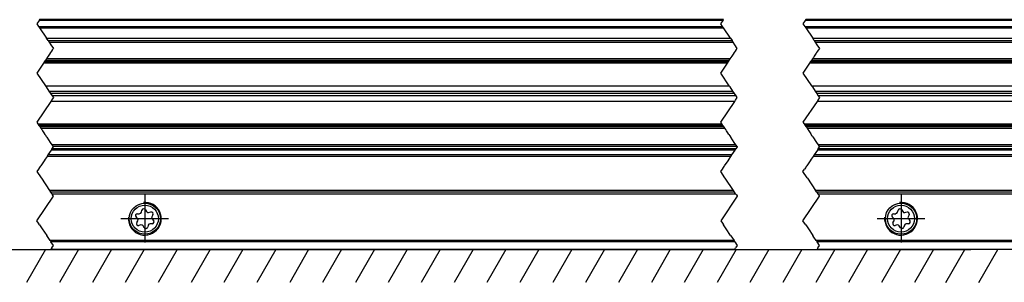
# Model space of a CAD drawing. Header units: millimetres. Extents: x -746 to 1306, y -530 to 1000.
# Tile 9 of 50: x -481 to -361, y 205 to 237. Entities that reach past the tile are written whole.
import ezdxf

# ---------------------------------------------------------------- set-up
doc = ezdxf.new("R2010")
doc.units = ezdxf.units.MM
doc.linetypes.add('DOT_CENTER', pattern=[14, 12, -1, 0, -1])
doc.layers.add('1', color=7, linetype='Continuous')

# ---------------------------------------------------------------- blocks, each defined once
blk = doc.blocks.new('REGLA_SV2-920-T__7', base_point=(-579.95, 218.55))
at = {"color": 2, "linetype": 'DOT_CENTER'}
for p, q in [((-478.32, 236.45), (-478.58, 236.05)), ((-478.58, 236.05), (-478.37, 235.73)), ((-478.25, 236.55), (-478.32, 236.45)), ((-395.38, 236.05), (-395.11, 236.45)), ((-395.16, 235.73), (-395.38, 236.05)), ((-395.11, 236.45), (-395.04, 236.55)), ((-385.11, 236.45), (-385.38, 236.05)), ((-385.38, 236.05), (-385.16, 235.73)), ((-385.04, 236.55), (-385.11, 236.45)), ((-478.37, 235.73), (-478.25, 235.55)), ((-478.25, 235.55), (-477.41, 234.29)), ((-395.04, 235.55), (-395.16, 235.73)), ((-394.2, 234.29), (-395.04, 235.55)), ((-385.16, 235.73), (-385.04, 235.55)), ((-385.04, 235.55), (-384.2, 234.29)), ((-477.22, 234.01), (-477.41, 234.29)), ((-477.22, 234.01), (-477.09, 233.81)), ((-477.09, 233.81), (-476.89, 233.5)), ((-394.2, 234.29), (-394.01, 234.01)), ((-393.88, 233.81), (-394.01, 234.01)), ((-393.68, 233.5), (-393.88, 233.81)), ((-384.01, 234.01), (-384.2, 234.29)), ((-384.01, 234.01), (-383.88, 233.81)), ((-383.88, 233.81), (-383.68, 233.5)), ((-476.93, 232.53), (-477.05, 232.35)), ((-476.81, 232.72), (-476.93, 232.53)), ((-476.89, 233.5), (-476.58, 233.05)), ((-476.73, 232.83), (-476.81, 232.72)), ((-476.71, 232.87), (-476.73, 232.83)), ((-476.58, 233.05), (-476.71, 232.87)), ((-393.84, 232.35), (-393.72, 232.53)), ((-393.72, 232.53), (-393.6, 232.72)), ((-393.38, 233.05), (-393.68, 233.5)), ((-393.6, 232.72), (-393.52, 232.83)), ((-393.52, 232.83), (-393.5, 232.87)), ((-393.5, 232.87), (-393.38, 233.05)), ((-383.77, 232.46), (-383.84, 232.35)), ((-383.72, 232.53), (-383.77, 232.46)), ((-383.6, 232.72), (-383.72, 232.53)), ((-383.68, 233.5), (-383.38, 233.05)), ((-383.52, 232.83), (-383.6, 232.72)), ((-383.5, 232.87), (-383.52, 232.83)), ((-383.38, 233.05), (-383.5, 232.87)), ((-477.79, 231.24), (-478.58, 230.05)), ((-477.66, 231.44), (-477.79, 231.24)), ((-477.56, 231.58), (-477.66, 231.44)), ((-477.51, 231.66), (-477.56, 231.58)), ((-477.43, 231.78), (-477.51, 231.66)), ((-477.32, 231.95), (-477.43, 231.78)), ((-477.22, 232.09), (-477.32, 231.95)), ((-477.14, 232.21), (-477.22, 232.09)), ((-477.05, 232.35), (-477.14, 232.21)), ((-395.38, 230.05), (-394.58, 231.24)), ((-394.58, 231.24), (-394.45, 231.44)), ((-394.45, 231.44), (-394.35, 231.58)), ((-394.35, 231.58), (-394.3, 231.66)), ((-394.3, 231.66), (-394.22, 231.78)), ((-394.22, 231.78), (-394.11, 231.95)), ((-394.11, 231.95), (-394.01, 232.09)), ((-394.01, 232.09), (-393.93, 232.21)), ((-393.93, 232.21), (-393.84, 232.35)), ((-384.58, 231.24), (-385.38, 230.05)), ((-384.45, 231.44), (-384.58, 231.24)), ((-384.35, 231.58), (-384.45, 231.44)), ((-384.3, 231.66), (-384.35, 231.58)), ((-384.22, 231.78), (-384.3, 231.66)), ((-384.11, 231.94), (-384.22, 231.78)), ((-384.01, 232.09), (-384.11, 231.94)), ((-383.93, 232.21), (-384.01, 232.09)), ((-383.84, 232.35), (-383.93, 232.21)), ((-478.58, 230.05), (-477.55, 228.5)), ((-394.34, 228.5), (-395.38, 230.05)), ((-385.38, 230.05), (-384.34, 228.5)), ((-477.55, 228.5), (-477.45, 228.35)), ((-477.45, 228.35), (-477.11, 227.84)), ((-477.11, 227.84), (-476.92, 227.55)), ((-394.24, 228.35), (-394.34, 228.5)), ((-393.9, 227.84), (-394.24, 228.35)), ((-393.71, 227.55), (-393.9, 227.84)), ((-384.34, 228.5), (-384.24, 228.35)), ((-384.24, 228.35), (-383.9, 227.84)), ((-383.9, 227.84), (-383.71, 227.55)), ((-476.88, 226.6), (-478.58, 224.05)), ((-476.92, 227.55), (-476.73, 227.26)), ((-476.79, 226.75), (-476.88, 226.6)), ((-476.58, 227.05), (-476.79, 226.75)), ((-476.73, 227.26), (-476.58, 227.05)), ((-395.38, 224.05), (-393.67, 226.6)), ((-393.52, 227.26), (-393.71, 227.55)), ((-393.67, 226.6), (-393.58, 226.75)), ((-393.58, 226.75), (-393.38, 227.05)), ((-393.38, 227.05), (-393.52, 227.26)), ((-383.67, 226.6), (-385.38, 224.05)), ((-383.71, 227.55), (-383.52, 227.26)), ((-383.58, 226.75), (-383.67, 226.6)), ((-383.38, 227.05), (-383.58, 226.75)), ((-383.52, 227.26), (-383.38, 227.05)), ((-478.58, 224.05), (-478.46, 223.86)), ((-395.25, 223.86), (-395.38, 224.05)), ((-385.38, 224.05), (-385.25, 223.86)), ((-478.46, 223.86), (-478.33, 223.66)), ((-478.33, 223.66), (-478.23, 223.52)), ((-478.23, 223.52), (-478.18, 223.44)), ((-478.18, 223.44), (-478.1, 223.32)), ((-478.1, 223.32), (-477.99, 223.15)), ((-477.99, 223.15), (-477.89, 223.01)), ((-477.89, 223.01), (-477.81, 222.89)), ((-477.81, 222.89), (-477.72, 222.75)), ((-395.12, 223.66), (-395.25, 223.86)), ((-395.02, 223.52), (-395.12, 223.66)), ((-394.97, 223.44), (-395.02, 223.52)), ((-394.89, 223.32), (-394.97, 223.44)), ((-394.78, 223.15), (-394.89, 223.32)), ((-394.68, 223.01), (-394.78, 223.15)), ((-394.6, 222.89), (-394.68, 223.01)), ((-394.51, 222.75), (-394.6, 222.89)), ((-385.25, 223.86), (-385.12, 223.66)), ((-385.12, 223.66), (-385.02, 223.52)), ((-385.02, 223.52), (-384.97, 223.44)), ((-384.97, 223.44), (-384.89, 223.32)), ((-384.89, 223.32), (-384.78, 223.15)), ((-384.78, 223.15), (-384.68, 223.01)), ((-384.68, 223.01), (-384.6, 222.89)), ((-384.6, 222.89), (-384.51, 222.75)), ((-477.72, 222.75), (-477.6, 222.57)), ((-477.47, 222.38), (-477.6, 222.57)), ((-477.4, 222.27), (-477.47, 222.38)), ((-477.4, 222.27), (-477.37, 222.23)), ((-477.37, 222.23), (-476.95, 221.6)), ((-394.39, 222.57), (-394.51, 222.75)), ((-394.39, 222.57), (-394.27, 222.38)), ((-394.27, 222.38), (-394.19, 222.27)), ((-394.16, 222.23), (-394.19, 222.27)), ((-393.74, 221.6), (-394.16, 222.23)), ((-384.51, 222.75), (-384.44, 222.64)), ((-384.44, 222.64), (-384.39, 222.57)), ((-384.27, 222.38), (-384.39, 222.57)), ((-384.21, 222.3), (-384.27, 222.38)), ((-384.19, 222.27), (-384.21, 222.3)), ((-384.19, 222.27), (-383.74, 221.6)), ((-476.84, 220.67), (-477.23, 220.09)), ((-476.95, 221.6), (-476.75, 221.29)), ((-476.82, 220.69), (-476.84, 220.67)), ((-476.75, 220.81), (-476.82, 220.69)), ((-476.75, 221.29), (-476.61, 221.09)), ((-476.75, 220.81), (-476.58, 221.05)), ((-476.58, 221.05), (-476.61, 221.09)), ((-394.02, 220.09), (-393.63, 220.67)), ((-393.54, 221.29), (-393.74, 221.6)), ((-393.63, 220.67), (-393.61, 220.69)), ((-393.61, 220.69), (-393.54, 220.81)), ((-393.4, 221.09), (-393.54, 221.29)), ((-393.38, 221.05), (-393.54, 220.81)), ((-393.4, 221.09), (-393.38, 221.05)), ((-383.63, 220.67), (-384.02, 220.09)), ((-383.74, 221.6), (-383.54, 221.29)), ((-383.61, 220.69), (-383.63, 220.67)), ((-383.54, 220.81), (-383.61, 220.69)), ((-383.54, 221.29), (-383.4, 221.09)), ((-383.54, 220.81), (-383.38, 221.05)), ((-383.38, 221.05), (-383.4, 221.09)), ((-477.7, 219.37), (-478.12, 218.75)), ((-477.58, 219.55), (-477.7, 219.37)), ((-477.35, 219.9), (-477.58, 219.55)), ((-477.23, 220.09), (-477.35, 219.9)), ((-394.91, 218.75), (-394.5, 219.37)), ((-394.5, 219.37), (-394.37, 219.55)), ((-394.37, 219.55), (-394.14, 219.9)), ((-394.14, 219.9), (-394.02, 220.09)), ((-384.5, 219.37), (-384.91, 218.75)), ((-384.14, 219.9), (-384.37, 219.55)), ((-384.02, 220.09), (-384.14, 219.9)), ((-478.18, 218.65), (-478.25, 218.55)), ((-478.12, 218.75), (-478.18, 218.65)), ((-395.04, 218.55), (-394.98, 218.65)), ((-394.98, 218.65), (-394.91, 218.75)), ((-384.98, 218.65), (-385.04, 218.55)), ((-384.91, 218.75), (-384.98, 218.65))]:
    blk.add_line(p, q, dxfattribs=at)
at = {"color": 3, "linetype": 'Continuous'}
for p, q in [((-395.11, 236.45), (-478.32, 236.45)), ((-253.11, 236.45), (-385.11, 236.45)), ((-478.37, 235.73), (-395.16, 235.73)), ((-478.25, 235.55), (-395.04, 235.55)), ((-385.16, 235.73), (-253.16, 235.73)), ((-385.04, 235.55), (-253.04, 235.55)), ((-477.41, 234.29), (-394.2, 234.29)), ((-477.09, 233.81), (-393.88, 233.81)), ((-384.2, 234.29), (-252.2, 234.29)), ((-383.88, 233.81), (-251.88, 233.81)), ((-394.58, 231.24), (-477.79, 231.24)), ((-477.66, 231.44), (-394.45, 231.44)), ((-394.22, 231.78), (-477.43, 231.78)), ((-252.58, 231.24), (-384.58, 231.24)), ((-384.45, 231.44), (-252.45, 231.44)), ((-252.22, 231.78), (-384.22, 231.78)), ((-478.46, 223.86), (-395.25, 223.86)), ((-395.12, 223.66), (-478.33, 223.66)), ((-478.1, 223.32), (-394.89, 223.32)), ((-385.25, 223.86), (-253.25, 223.86)), ((-253.12, 223.66), (-385.12, 223.66)), ((-384.89, 223.32), (-252.89, 223.32)), ((-393.54, 221.29), (-476.75, 221.29)), ((-393.54, 220.81), (-476.75, 220.81)), ((-251.54, 221.29), (-383.54, 221.29)), ((-251.54, 220.81), (-383.54, 220.81))]:
    blk.add_line(p, q, dxfattribs=at)
at = {"color": 7, "linetype": 'Continuous'}
for p, q in [((-395.04, 236.55), (-478.25, 236.55)), ((-253.04, 236.55), (-385.04, 236.55)), ((-477.22, 234.01), (-394.01, 234.01)), ((-384.01, 234.01), (-252.01, 234.01)), ((-394.35, 231.58), (-477.56, 231.58)), ((-252.35, 231.58), (-384.35, 231.58)), ((-477.55, 228.5), (-394.34, 228.5)), ((-477.11, 227.84), (-393.9, 227.84)), ((-384.34, 228.5), (-252.34, 228.5)), ((-383.9, 227.84), (-251.9, 227.84)), ((-393.71, 227.55), (-476.92, 227.55)), ((-393.67, 226.6), (-476.88, 226.6)), ((-393.52, 227.26), (-476.73, 227.26)), ((-251.71, 227.55), (-383.71, 227.55)), ((-251.68, 226.6), (-383.67, 226.6)), ((-251.52, 227.26), (-383.52, 227.26)), ((-478.23, 223.52), (-395.02, 223.52)), ((-385.02, 223.52), (-253.02, 223.52)), ((-393.4, 221.09), (-476.61, 221.09)), ((-251.4, 221.09), (-383.4, 221.09))]:
    blk.add_line(p, q, dxfattribs=at)
blk = doc.blocks.new('SOPORTE_SV2-T__8', base_point=(-582.95, 208.55))
at = {"color": 2, "linetype": 'DOT_CENTER'}
for p, q in [((-476.84, 220.67), (-477.23, 220.09)), ((-476.82, 220.69), (-476.84, 220.67)), ((-394.02, 220.09), (-393.63, 220.67)), ((-393.63, 220.67), (-393.61, 220.69)), ((-383.63, 220.67), (-384.02, 220.09)), ((-383.61, 220.69), (-383.63, 220.67)), ((-477.7, 219.37), (-478.12, 218.75)), ((-477.58, 219.55), (-477.7, 219.37)), ((-477.35, 219.9), (-477.58, 219.55)), ((-477.23, 220.09), (-477.35, 219.9)), ((-394.91, 218.75), (-394.5, 219.37)), ((-394.5, 219.37), (-394.37, 219.55)), ((-394.37, 219.55), (-394.14, 219.9)), ((-394.14, 219.9), (-394.02, 220.09)), ((-384.5, 219.37), (-384.91, 218.75)), ((-384.37, 219.55), (-384.5, 219.37)), ((-384.14, 219.9), (-384.37, 219.55)), ((-384.02, 220.09), (-384.14, 219.9)), ((-478.38, 218.35), (-478.58, 218.05)), ((-478.58, 218.05), (-478.08, 217.3)), ((-478.25, 218.55), (-478.38, 218.35)), ((-478.18, 218.65), (-478.25, 218.55)), ((-478.12, 218.75), (-478.18, 218.65)), ((-395.38, 218.05), (-395.18, 218.35)), ((-394.87, 217.3), (-395.38, 218.05)), ((-395.18, 218.35), (-395.04, 218.55)), ((-395.04, 218.55), (-394.98, 218.65)), ((-394.98, 218.65), (-394.91, 218.75)), ((-385.38, 218.05), (-385.18, 218.35)), ((-384.87, 217.3), (-385.38, 218.05)), ((-385.04, 218.55), (-385.18, 218.35)), ((-384.98, 218.65), (-385.04, 218.55)), ((-384.91, 218.75), (-384.98, 218.65)), ((-478.08, 217.3), (-478.04, 217.23)), ((-478.04, 217.23), (-477.05, 215.75)), ((-394.83, 217.23), (-394.87, 217.3)), ((-393.84, 215.75), (-394.83, 217.23)), ((-384.83, 217.23), (-384.87, 217.3)), ((-384.83, 217.23), (-383.84, 215.75)), ((-477.05, 215.75), (-476.92, 215.55)), ((-393.71, 215.55), (-393.84, 215.75)), ((-383.71, 215.55), (-383.84, 215.75)), ((-478.58, 212.05), (-476.58, 215.05)), ((-476.92, 215.55), (-476.78, 215.35)), ((-476.78, 215.35), (-476.69, 215.2)), ((-476.6, 215.07), (-476.69, 215.2)), ((-476.58, 215.05), (-476.6, 215.07)), ((-393.38, 215.05), (-395.38, 212.05)), ((-393.58, 215.35), (-393.71, 215.55)), ((-393.48, 215.2), (-393.58, 215.35)), ((-393.48, 215.2), (-393.39, 215.07)), ((-393.39, 215.07), (-393.38, 215.05)), ((-385.38, 212.05), (-383.38, 215.05)), ((-383.71, 215.55), (-383.58, 215.35)), ((-383.58, 215.35), (-383.48, 215.2)), ((-383.48, 215.2), (-383.39, 215.07)), ((-383.38, 215.05), (-383.39, 215.07)), ((-478.38, 211.75), (-478.58, 212.05)), ((-395.38, 212.05), (-395.18, 211.75)), ((-385.18, 211.75), (-385.38, 212.05)), ((-478.25, 211.55), (-478.38, 211.75)), ((-478.25, 211.55), (-477.92, 211.05)), ((-477.92, 211.05), (-477.38, 210.25)), ((-395.18, 211.75), (-395.04, 211.55)), ((-394.71, 211.05), (-395.04, 211.55)), ((-394.18, 210.25), (-394.71, 211.05)), ((-385.04, 211.55), (-385.18, 211.75)), ((-385.04, 211.55), (-384.71, 211.05)), ((-384.71, 211.05), (-384.18, 210.25)), ((-476.97, 209.63), (-477.38, 210.25)), ((-476.97, 209.63), (-476.88, 209.49)), ((-394.18, 210.25), (-394.04, 210.05)), ((-394.04, 210.05), (-393.76, 209.63)), ((-393.67, 209.49), (-393.76, 209.63)), ((-384.04, 210.05), (-384.18, 210.25)), ((-383.76, 209.63), (-384.04, 210.05)), ((-383.76, 209.63), (-383.67, 209.49)), ((-476.88, 208.61), (-476.92, 208.55)), ((-476.58, 209.05), (-476.88, 209.49)), ((-476.78, 208.75), (-476.88, 208.61)), ((-476.78, 208.75), (-476.58, 209.05)), ((-393.71, 208.55), (-393.67, 208.61)), ((-393.67, 209.49), (-393.38, 209.05)), ((-393.67, 208.61), (-393.58, 208.75)), ((-393.38, 209.05), (-393.58, 208.75)), ((-383.67, 208.61), (-383.71, 208.55)), ((-383.38, 209.05), (-383.67, 209.49)), ((-383.58, 208.75), (-383.67, 208.61)), ((-383.58, 208.75), (-383.38, 209.05))]:
    blk.add_line(p, q, dxfattribs=at)
at = {"color": 3, "linetype": 'Continuous'}
for p, q in [((-393.63, 220.67), (-476.84, 220.67)), ((-251.63, 220.67), (-383.63, 220.67)), ((-394.14, 219.9), (-477.35, 219.9)), ((-394.02, 220.09), (-477.23, 220.09)), ((-252.14, 219.9), (-384.14, 219.9)), ((-252.02, 220.09), (-384.02, 220.09)), ((-393.84, 215.75), (-477.05, 215.75)), ((-251.84, 215.75), (-383.84, 215.75)), ((-476.78, 215.35), (-393.58, 215.35)), ((-383.58, 215.35), (-251.58, 215.35)), ((-393.76, 209.63), (-476.97, 209.63)), ((-251.76, 209.63), (-383.76, 209.63)), ((-393.67, 209.49), (-476.88, 209.49)), ((-476.88, 208.61), (-393.67, 208.61)), ((-251.67, 209.49), (-383.67, 209.49)), ((-383.67, 208.61), (-251.67, 208.61))]:
    blk.add_line(p, q, dxfattribs=at)
at = {"color": 7, "linetype": 'Continuous'}
for p, q in [((-393.61, 220.69), (-476.82, 220.69)), ((-251.62, 220.69), (-383.61, 220.69)), ((-393.71, 215.55), (-476.92, 215.55)), ((-251.71, 215.55), (-383.71, 215.55)), ((-465.87, 213.08), (-465.8, 213.33)), ((-465.37, 213.39), (-465.24, 213.16)), ((-373.87, 213.08), (-373.8, 213.33)), ((-373.37, 213.39), (-373.24, 213.16)), ((-466.34, 212.33), (-466.52, 212.52)), ((-466.43, 211.82), (-466.3, 212.05)), ((-466.35, 212.91), (-466.09, 212.91)), ((-464.99, 213.05), (-464.73, 213.12)), ((-464.47, 212.78), (-464.6, 212.55)), ((-464.56, 212.27), (-464.38, 212.08)), ((-374.34, 212.33), (-374.52, 212.52)), ((-374.43, 211.82), (-374.3, 212.05)), ((-374.35, 212.91), (-374.09, 212.91)), ((-372.99, 213.05), (-372.73, 213.12)), ((-372.47, 212.78), (-372.6, 212.55)), ((-372.56, 212.27), (-372.38, 212.08)), ((-465.92, 211.55), (-466.17, 211.48)), ((-465.53, 211.21), (-465.66, 211.44)), ((-465.03, 211.52), (-465.1, 211.27)), ((-464.55, 211.69), (-464.81, 211.69)), ((-373.92, 211.55), (-374.17, 211.48)), ((-373.53, 211.21), (-373.66, 211.44)), ((-373.03, 211.52), (-373.1, 211.27)), ((-372.55, 211.69), (-372.81, 211.69)), ((-393.71, 208.55), (-476.92, 208.55)), ((-251.71, 208.55), (-383.71, 208.55))]:
    blk.add_line(p, q, dxfattribs=at)
for centre, radius in [((-465.45, 212.3), 1.9), ((-465.45, 212.3), 1.65), ((-373.45, 212.3), 1.9), ((-373.45, 212.3), 1.65)]:
    blk.add_circle(centre, radius, dxfattribs=at)
for centre, start, end in [((-465.57, 213.27), 30.1519, 163.8716), ((-373.57, 213.27), 30.1519, 163.8716), ((-466.35, 212.68), 90.5656, 223.8716), ((-466.5, 212.17), 330.5656, 43.8716), ((-466.09, 213.15), 270.5656, 343.8716), ((-465.04, 213.28), 210.1519, 283.4579), ((-464.67, 212.89), 330.5656, 103.4579), ((-464.4, 212.43), 150.5656, 223.8716), ((-464.55, 211.92), 270.5656, 43.8716), ((-374.35, 212.68), 90.5656, 223.8716), ((-374.5, 212.17), 330.5656, 43.8716), ((-374.09, 213.15), 270.5656, 343.8716), ((-373.04, 213.28), 210.1519, 283.4579), ((-372.67, 212.89), 330.5656, 103.4579), ((-372.4, 212.43), 150.5656, 223.8716), ((-372.55, 211.92), 270.5656, 43.8716), ((-466.23, 211.71), 150.5656, 283.8716), ((-465.86, 211.32), 30.5656, 103.8716), ((-465.33, 211.33), 210.5656, 343.8706), ((-464.81, 211.45), 90.5656, 163.8706), ((-374.23, 211.71), 150.5656, 283.8716), ((-373.86, 211.32), 30.5656, 103.8716), ((-373.33, 211.33), 210.5656, 343.8706), ((-372.81, 211.45), 90.5656, 163.8706)]:
    blk.add_arc(centre, 0.233, start, end, dxfattribs=at)
at = {"layer": '1', "color": 2, "linetype": 'DOT_CENTER'}
for p, q in [((-465.45, 215.2), (-465.45, 209.4)), ((-373.45, 215.2), (-373.45, 209.4)), ((-462.55, 212.3), (-468.35, 212.3)), ((-370.55, 212.3), (-376.35, 212.3))]:
    blk.add_line(p, q, dxfattribs=at)
at = {"layer": '1', "color": 30, "linetype": 'Continuous'}
for centre in [(-465.45, 212.3), (-373.45, 212.3)]:
    blk.add_arc(centre, 2, 175, 95, dxfattribs=at)
blk = doc.blocks.new('REGLA_SV2-920-T__10', base_point=(-582.95, 208.55))
for name, p in [('REGLA_SV2-920-T__7', (-579.95, 218.55)), ('SOPORTE_SV2-T__8', (-582.95, 208.55))]:
    blk.add_blockref(name, p)
blk = doc.blocks.new('Bottom2', base_point=(-495.45, 222.55))
at = {"layer": '1', "color": 2, "linetype": 'Continuous'}
for p, q in [((-621.519, 208.55), (-364.969, 208.55)), ((-477.519, 208.55), (-479.828, 204.55)), ((-473.519, 208.55), (-475.828, 204.55)), ((-469.519, 208.55), (-471.828, 204.55)), ((-465.519, 208.55), (-467.828, 204.55)), ((-461.519, 208.55), (-463.828, 204.55)), ((-457.519, 208.55), (-459.828, 204.55)), ((-453.519, 208.55), (-455.828, 204.55)), ((-449.519, 208.55), (-451.828, 204.55)), ((-445.519, 208.55), (-447.828, 204.55)), ((-441.519, 208.55), (-443.828, 204.55)), ((-437.519, 208.55), (-439.828, 204.55)), ((-433.519, 208.55), (-435.828, 204.55)), ((-429.519, 208.55), (-431.828, 204.55)), ((-425.519, 208.55), (-427.828, 204.55)), ((-421.519, 208.55), (-423.828, 204.55)), ((-417.519, 208.55), (-419.828, 204.55)), ((-413.519, 208.55), (-415.828, 204.55)), ((-409.519, 208.55), (-411.828, 204.55)), ((-405.519, 208.55), (-407.828, 204.55)), ((-401.519, 208.55), (-403.828, 204.55)), ((-397.519, 208.55), (-399.828, 204.55)), ((-393.519, 208.55), (-395.828, 204.55)), ((-389.519, 208.55), (-391.828, 204.55)), ((-385.519, 208.55), (-387.828, 204.55)), ((-381.519, 208.55), (-383.828, 204.55)), ((-377.519, 208.55), (-379.828, 204.55)), ((-373.519, 208.55), (-375.828, 204.55)), ((-369.519, 208.55), (-371.828, 204.55)), ((-367.987, 204.55), (-365.678, 208.55)), ((-363.999, 204.55), (-361.689, 208.55))]:
    blk.add_line(p, q, dxfattribs=at)
blk.add_blockref('REGLA_SV2-920-T__10', (-582.95, 208.55))

msp = doc.modelspace()

# ---------------------------------------------------------------- block references
msp.add_blockref('Bottom2', (-495.45, 222.55))

doc.saveas('drawing.dxf')
